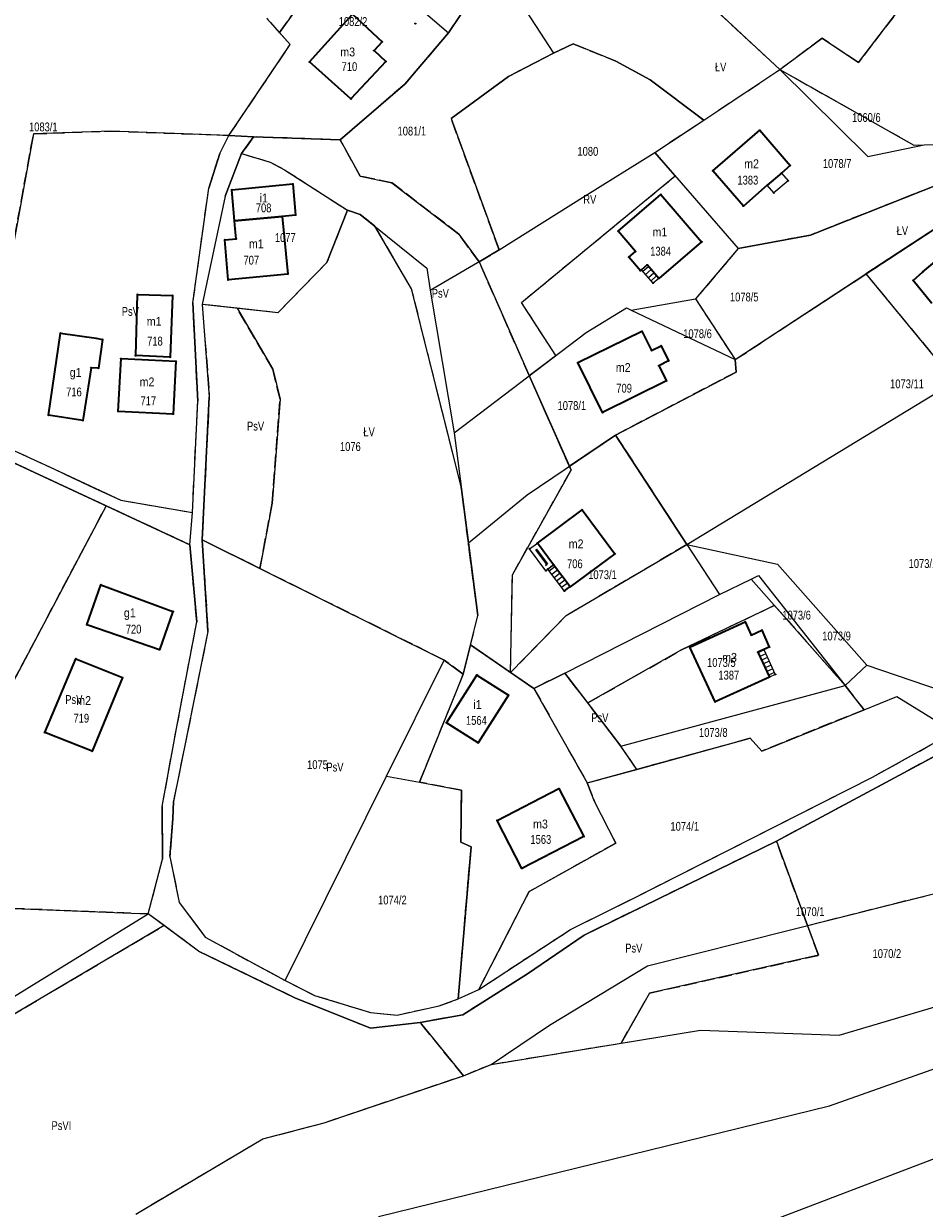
# Model space of a CAD drawing. Header units: metres. Extents: x 7496145 to 7500200, y 5498500 to 5502080.
# Tile 42 of 202: x 7497176 to 7497328, y 5499689 to 5499890. Entities that reach past the tile are written whole.
import ezdxf
from ezdxf.enums import TextEntityAlignment as Align

# ---------------------------------------------------------------- set-up
doc = ezdxf.new("R2010")
doc.units = ezdxf.units.M
doc.header["$MEASUREMENT"] = 0
for name, pattern in [('2.25_0.75', [3, 2.25, -0.75]), ('219-1000', [0]), ('egug-1000', [0])]:
    doc.linetypes.add(name, pattern=pattern)
doc.layers.get('0').update_dxf_attribs({"color": 2, "linetype": 'CONTINUOUS', "lineweight": 5})
for name, color, linetype in [('209-oznaczenie konturu klasyfikacyjnego', 7, 'CONTINUOUS'), ('211-numer działki ewidencyjnej', 7, 'CONTINUOUS'), ('217-kontur klasyfikacyjny', 7, 'CONTINUOUS'), ('218-kontur użytku gruntowego', 7, 'CONTINUOUS'), ('219-działka ewidencyjna', 7, 'CONTINUOUS'), ('312-budynek ewidencyjny', 7, 'CONTINUOUS'), ('312-oznaczenie budynku ewidencyjnego', 7, 'CONTINUOUS'), ('312-oznaczenie budynku ewidencyjnego-Atr117', 7, 'CONTINUOUS'), ('352-schody', 7, 'CONTINUOUS'), ('Punkt budynku', 7, 'CONTINUOUS'), ('wiatrołap', 7, 'CONTINUOUS')]:
    doc.layers.add(name, color=color, linetype=linetype)
doc.styles.get("Standard").update_dxf_attribs({"font": 'Working1250', "width": 0.75})

# ---------------------------------------------------------------- blocks, each defined once
blk = doc.blocks.new('PUNKTBUD')
at = {"color": 0}
blk.add_circle((0, 0), 0.09, dxfattribs=at)

msp = doc.modelspace()

# ---------------------------------------------------------------- linework, layer by layer
at = {"layer": '217-kontur klasyfikacyjny', "color": 3, "linetype": '2.25_0.75', "lineweight": 18, "flags": 128}
for points in [[(7497219.11, 5499888.09), (7497228.2, 5499900.78)], [(7497255.66, 5499899.86), (7497247.76, 5499888.04)], [(7497326.85, 5499895.58), (7497317.24, 5499883)], [(7497219.11, 5499888.09), (7497216.98, 5499890.49)], [(7497303.93, 5499881.82), (7497293.46, 5499891.53)], [(7497220.92, 5499886.06), (7497219.11, 5499888.09)], [(7497247.76, 5499888.04), (7497240.33, 5499879.32)], [(7497210.54, 5499870.65), (7497220.92, 5499886.06)], [(7497265.56, 5499884.6), (7497268.89, 5499886.16)], [(7497268.89, 5499886.16), (7497276.14, 5499883.23)], [(7497311.09, 5499887.11), (7497303.93, 5499881.82)], [(7497317.24, 5499883), (7497311.09, 5499887.11)], [(7497257.9, 5499880.66), (7497265.56, 5499884.6)], [(7497276.14, 5499883.23), (7497281.95, 5499880.07)], [(7497291.02, 5499873.26), (7497303.93, 5499881.82)], [(7497303.93, 5499881.82), (7497326.63, 5499869.01)], [(7497248.2, 5499873.53), (7497257.9, 5499880.66)], [(7497281.95, 5499880.07), (7497291.02, 5499873.26)], [(7497240.33, 5499879.32), (7497229.41, 5499869.91)], [(7497256.34, 5499851.24), (7497248.2, 5499873.53)], [(7497282.73, 5499867.77), (7497291.02, 5499873.26)], [(7497173.18, 5499847.61), (7497177.41, 5499870.9)], [(7497177.41, 5499870.9), (7497190.51, 5499871.39)], [(7497190.51, 5499871.39), (7497210.54, 5499870.65)], [(7497209.01, 5499867.61), (7497210.54, 5499870.65)], [(7497214.68, 5499870.41), (7497212.67, 5499867.57)], [(7497229.41, 5499869.91), (7497214.68, 5499870.41)], [(7497232.78, 5499863.77), (7497229.41, 5499869.91)], [(7497207.12, 5499861.73), (7497209.01, 5499867.61)], [(7497212.67, 5499867.57), (7497217.51, 5499866.13)], [(7497286.17, 5499863.8), (7497282.73, 5499867.77)], [(7497326.63, 5499869.01), (7497328.36, 5499869.07)], [(7497328.36, 5499869.07), (7497339.66, 5499869.32)], [(7497217.51, 5499866.13), (7497219.98, 5499864.84)], [(7497219.98, 5499864.84), (7497230.63, 5499857.96)], [(7497238.18, 5499862.63), (7497232.78, 5499863.77)], [(7497260.12, 5499842.36), (7497286.17, 5499863.8)], [(7497337.74, 5499865.11), (7497309.11, 5499853.77)], [(7497318.51, 5499847.17), (7497346.26, 5499865.35)], [(7497204.43, 5499842.27), (7497207.12, 5499861.73)], [(7497249.49, 5499853.94), (7497238.18, 5499862.63)], [(7497230.63, 5499857.96), (7497227.14, 5499849.09)], [(7497232.81, 5499857.27), (7497230.63, 5499857.96)], [(7497235.28, 5499855.27), (7497232.81, 5499857.27)], [(7497241.5, 5499844.64), (7497235.28, 5499855.27)], [(7497252.93, 5499849.25), (7497249.49, 5499853.94)], [(7497309.11, 5499853.77), (7497296.85, 5499851.46)], [(7497296.85, 5499851.46), (7497289.64, 5499842.94)], [(7497252.93, 5499849.25), (7497256.34, 5499851.24)], [(7497227.14, 5499849.09), (7497218.83, 5499840.61)], [(7497261.45, 5499829.95), (7497252.93, 5499849.25)], [(7497296.36, 5499832.65), (7497318.51, 5499847.17)], [(7497318.51, 5499847.17), (7497331.78, 5499831.12)], [(7497249.88, 5499811.18), (7497241.5, 5499844.64)], [(7497205.26, 5499825.64), (7497204.43, 5499842.27)], [(7497211.94, 5499841.36), (7497206.03, 5499842.01)], [(7497206.03, 5499842.01), (7497207.22, 5499826.36)], [(7497217.96, 5499831.04), (7497211.94, 5499841.36)], [(7497218.83, 5499840.61), (7497211.94, 5499841.36)], [(7497265.95, 5499833.37), (7497260.12, 5499842.36)], [(7497289.64, 5499842.94), (7497296.36, 5499832.65)], [(7497261.45, 5499829.95), (7497265.95, 5499833.37)], [(7497296.36, 5499832.65), (7497296.49, 5499830.54)], [(7497219.2, 5499825.94), (7497217.96, 5499831.04)], [(7497268.52, 5499813.94), (7497261.45, 5499829.95)], [(7497296.49, 5499830.54), (7497276.06, 5499819.88)], [(7497204.36, 5499806.75), (7497205.26, 5499825.64)], [(7497207.22, 5499826.36), (7497206, 5499802.12)], [(7497217.89, 5499808.35), (7497219.2, 5499825.94)], [(7497276.06, 5499819.88), (7497288.15, 5499801.32)], [(7497189.75, 5499807.87), (7497172.61, 5499815.85)], [(7497174.22, 5499817.22), (7497180.11, 5499814.47)], [(7497180.11, 5499814.47), (7497187.78, 5499810.89)], [(7497258.59, 5499796.21), (7497268.52, 5499813.94)], [(7497187.78, 5499810.89), (7497192.21, 5499808.83)], [(7497251.12, 5499801.61), (7497249.88, 5499811.18)], [(7497158.5, 5499748.84), (7497189.75, 5499807.87)], [(7497203.91, 5499801.28), (7497189.75, 5499807.87)], [(7497192.21, 5499808.83), (7497204.36, 5499806.75)], [(7497215.79, 5499797.26), (7497217.89, 5499808.35)], [(7497205.1, 5499788.2), (7497203.91, 5499801.28)], [(7497215.79, 5499797.26), (7497206, 5499802.12)], [(7497206, 5499802.12), (7497206.99, 5499786.57)], [(7497252.72, 5499789.3), (7497251.12, 5499801.61)], [(7497288.15, 5499801.32), (7497267.72, 5499789.27)], [(7497247.02, 5499781.74), (7497215.79, 5499797.26)], [(7497258.28, 5499779.65), (7497258.59, 5499796.21)], [(7497251.48, 5499784.31), (7497252.72, 5499789.3)], [(7497267.72, 5499789.27), (7497258.28, 5499779.65)], [(7497287.23, 5499783.46), (7497302.99, 5499791.01)], [(7497302.99, 5499791.01), (7497314.97, 5499777.45)], [(7497201.66, 5499770.15), (7497205.1, 5499788.2)], [(7497206.99, 5499786.57), (7497201.14, 5499757.79)], [(7497250.26, 5499779.38), (7497251.48, 5499784.31)], [(7497251.48, 5499784.31), (7497258.28, 5499779.65)], [(7497271.36, 5499774.47), (7497287.23, 5499783.46)], [(7497250.26, 5499779.38), (7497247.02, 5499781.74)], [(7497242.86, 5499761.05), (7497250.26, 5499779.38)], [(7497258.28, 5499779.65), (7497262.22, 5499776.95)], [(7497267.48, 5499779.52), (7497262.22, 5499776.95)], [(7497271.36, 5499774.47), (7497267.48, 5499779.52)], [(7497314.97, 5499777.45), (7497318.19, 5499773.33)], [(7497262.22, 5499776.95), (7497271.27, 5499760.91)], [(7497276.98, 5499767.17), (7497271.36, 5499774.47)], [(7497318.19, 5499773.33), (7497300.85, 5499766.33)], [(7497199.22, 5499756.93), (7497201.66, 5499770.15)], [(7497319.63, 5499761.92), (7497333.48, 5499769.58)], [(7497279.68, 5499763.22), (7497276.98, 5499767.17)], [(7497298.87, 5499768.48), (7497279.68, 5499763.22)], [(7497300.85, 5499766.33), (7497298.87, 5499768.48)], [(7497335.65, 5499768.39), (7497303.33, 5499751.04)], [(7497271.27, 5499760.91), (7497279.68, 5499763.22)], [(7497279.14, 5499741.39), (7497319.63, 5499761.92)], [(7497249.96, 5499759.67), (7497242.86, 5499761.05)], [(7497249.84, 5499750.91), (7497249.96, 5499759.67)], [(7497271.27, 5499760.91), (7497272.51, 5499757.75)], [(7497201.14, 5499757.79), (7497201.02, 5499754.87)], [(7497272.51, 5499757.75), (7497276.1, 5499750.72)], [(7497199.29, 5499748.02), (7497199.22, 5499756.93)], [(7497201.02, 5499754.87), (7497200.55, 5499748.48)], [(7497303.33, 5499751.04), (7497270.77, 5499735.15)], [(7497308.61, 5499736.77), (7497303.33, 5499751.04)], [(7497249.41, 5499724.32), (7497251.57, 5499750.11)], [(7497251.57, 5499750.11), (7497249.84, 5499750.91)], [(7497276.1, 5499750.72), (7497261.41, 5499742.5)], [(7497196.86, 5499738.73), (7497199.29, 5499748.02)], [(7497200.55, 5499748.48), (7497202.11, 5499740.67)], [(7497261.41, 5499742.5), (7497252.9, 5499725.94)], [(7497268.44, 5499736.09), (7497279.14, 5499741.39)], [(7497308.61, 5499736.77), (7497328.44, 5499741.75)], [(7497196.86, 5499738.73), (7497165.47, 5499739.98)], [(7497202.11, 5499740.67), (7497205.61, 5499736)], [(7497199.54, 5499736.75), (7497196.86, 5499738.73)], [(7497155.32, 5499710.65), (7497199.54, 5499736.75)], [(7497205.41, 5499732.41), (7497199.54, 5499736.75)], [(7497205.61, 5499736), (7497206.52, 5499734.79)], [(7497252.9, 5499725.94), (7497268.44, 5499736.09)], [(7497270.77, 5499735.15), (7497261.17, 5499728.57)], [(7497310.48, 5499731.71), (7497308.61, 5499736.77)], [(7497206.52, 5499734.79), (7497220.07, 5499727.42)], [(7497221.7, 5499724.52), (7497205.41, 5499732.41)], [(7497281.85, 5499725.29), (7497310.48, 5499731.71)], [(7497220.07, 5499727.42), (7497225.03, 5499724.92)], [(7497261.17, 5499728.57), (7497250.19, 5499721.63)], [(7497225.03, 5499724.92), (7497234.51, 5499722.02)], [(7497277, 5499716.82), (7497281.85, 5499725.29)], [(7497234.55, 5499719.34), (7497221.7, 5499724.52)], [(7497239.03, 5499721.59), (7497246.16, 5499723.12)], [(7497246.16, 5499723.12), (7497249.41, 5499724.32)], [(7497234.51, 5499722.02), (7497239.03, 5499721.59)], [(7497250.19, 5499721.63), (7497242.94, 5499720.32)], [(7497242.94, 5499720.32), (7497234.55, 5499719.34)], [(7497250.3, 5499711.31), (7497242.94, 5499720.32)], [(7497254.99, 5499713.23), (7497277, 5499716.82)], [(7497250.3, 5499711.31), (7497254.99, 5499713.23)], [(7497226.66, 5499703.31), (7497250.3, 5499711.31)], [(7497216.28, 5499700.6), (7497226.66, 5499703.31)], [(7497194.78, 5499687.87), (7497216.28, 5499700.6)]]:
    msp.add_lwpolyline(points, dxfattribs=at)
at = {"layer": '218-kontur użytku gruntowego', "color": 3, "linetype": 'egug-1000', "lineweight": 18, "flags": 128}
for points in [[(7497228.2, 5499900.78), (7497219.11, 5499888.09)], [(7497255.66, 5499899.86), (7497247.76, 5499888.04)], [(7497317.24, 5499883), (7497326.85, 5499895.58)], [(7497219.11, 5499888.09), (7497216.98, 5499890.49)], [(7497293.46, 5499891.53), (7497303.93, 5499881.82)], [(7497220.92, 5499886.06), (7497219.11, 5499888.09)], [(7497247.76, 5499888.04), (7497240.33, 5499879.32)], [(7497210.54, 5499870.65), (7497220.92, 5499886.06)], [(7497268.89, 5499886.16), (7497265.56, 5499884.6)], [(7497276.14, 5499883.23), (7497268.89, 5499886.16)], [(7497303.93, 5499881.82), (7497311.09, 5499887.11)], [(7497311.09, 5499887.11), (7497317.24, 5499883)], [(7497265.56, 5499884.6), (7497257.9, 5499880.66)], [(7497281.95, 5499880.07), (7497276.14, 5499883.23)], [(7497291.02, 5499873.26), (7497303.93, 5499881.82)], [(7497303.93, 5499881.82), (7497326.63, 5499869.01)], [(7497257.9, 5499880.66), (7497248.2, 5499873.53)], [(7497291.02, 5499873.26), (7497281.95, 5499880.07)], [(7497240.33, 5499879.32), (7497229.41, 5499869.91)], [(7497248.2, 5499873.53), (7497256.34, 5499851.24)], [(7497282.73, 5499867.77), (7497291.02, 5499873.26)], [(7497177.41, 5499870.9), (7497173.18, 5499847.61)], [(7497190.51, 5499871.39), (7497177.41, 5499870.9)], [(7497210.54, 5499870.65), (7497190.51, 5499871.39)], [(7497209.01, 5499867.61), (7497210.54, 5499870.65)], [(7497214.68, 5499870.41), (7497210.54, 5499870.65)], [(7497214.68, 5499870.41), (7497212.67, 5499867.57)], [(7497229.41, 5499869.91), (7497214.68, 5499870.41)], [(7497229.41, 5499869.91), (7497232.78, 5499863.77)], [(7497207.12, 5499861.73), (7497209.01, 5499867.61)], [(7497212.67, 5499867.57), (7497209.91, 5499860.35)], [(7497212.67, 5499867.57), (7497217.51, 5499866.13)], [(7497286.17, 5499863.8), (7497282.73, 5499867.77)], [(7497326.63, 5499869.01), (7497328.36, 5499869.07)], [(7497328.36, 5499869.07), (7497339.66, 5499869.32)], [(7497217.51, 5499866.13), (7497219.98, 5499864.84)], [(7497219.98, 5499864.84), (7497230.63, 5499857.96)], [(7497232.78, 5499863.77), (7497238.18, 5499862.63)], [(7497260.12, 5499842.36), (7497286.17, 5499863.8)], [(7497337.74, 5499865.11), (7497309.11, 5499853.77)], [(7497346.26, 5499865.35), (7497318.51, 5499847.17)], [(7497204.43, 5499842.27), (7497207.12, 5499861.73)], [(7497238.18, 5499862.63), (7497249.49, 5499853.94)], [(7497209.91, 5499860.35), (7497206.03, 5499842.01)], [(7497230.63, 5499857.96), (7497227.14, 5499849.09)], [(7497232.81, 5499857.27), (7497230.63, 5499857.96)], [(7497235.28, 5499855.27), (7497232.81, 5499857.27)], [(7497241.5, 5499844.64), (7497235.28, 5499855.27)], [(7497249.49, 5499853.94), (7497252.93, 5499849.25)], [(7497309.11, 5499853.77), (7497296.85, 5499851.46)], [(7497296.85, 5499851.46), (7497289.64, 5499842.94)], [(7497256.34, 5499851.24), (7497252.93, 5499849.25)], [(7497227.14, 5499849.09), (7497218.83, 5499840.61)], [(7497252.93, 5499849.25), (7497261.45, 5499829.95)], [(7497296.36, 5499832.65), (7497318.51, 5499847.17)], [(7497318.51, 5499847.17), (7497331.78, 5499831.12)], [(7497249.88, 5499811.18), (7497241.5, 5499844.64)], [(7497205.26, 5499825.64), (7497204.43, 5499842.27)], [(7497211.94, 5499841.36), (7497206.03, 5499842.01)], [(7497206.03, 5499842.01), (7497207.22, 5499826.36)], [(7497211.94, 5499841.36), (7497217.96, 5499831.04)], [(7497218.83, 5499840.61), (7497211.94, 5499841.36)], [(7497265.95, 5499833.37), (7497260.12, 5499842.36)], [(7497289.64, 5499842.94), (7497296.36, 5499832.65)], [(7497261.45, 5499829.95), (7497265.95, 5499833.37)], [(7497296.49, 5499830.54), (7497296.36, 5499832.65)], [(7497217.96, 5499831.04), (7497219.2, 5499825.94)], [(7497268.52, 5499813.94), (7497261.45, 5499829.95)], [(7497261.45, 5499829.95), (7497268.24, 5499814.58)], [(7497276.06, 5499819.88), (7497296.49, 5499830.54)], [(7497204.36, 5499806.75), (7497205.26, 5499825.64)], [(7497207.22, 5499826.36), (7497206, 5499802.12)], [(7497219.2, 5499825.94), (7497217.89, 5499808.35)], [(7497276.06, 5499819.88), (7497268.24, 5499814.58)], [(7497288.15, 5499801.32), (7497276.06, 5499819.88)], [(7497189.75, 5499807.87), (7497172.61, 5499815.85)], [(7497174.22, 5499817.22), (7497180.11, 5499814.47)], [(7497180.11, 5499814.47), (7497187.78, 5499810.89)], [(7497258.59, 5499796.21), (7497268.52, 5499813.94)], [(7497268.24, 5499814.58), (7497268.52, 5499813.94)], [(7497187.78, 5499810.89), (7497192.21, 5499808.83)], [(7497251.12, 5499801.61), (7497249.88, 5499811.18)], [(7497189.75, 5499807.87), (7497158.5, 5499748.84)], [(7497203.91, 5499801.28), (7497189.75, 5499807.87)], [(7497192.21, 5499808.83), (7497204.36, 5499806.75)], [(7497217.89, 5499808.35), (7497215.79, 5499797.26)], [(7497205.1, 5499788.2), (7497203.91, 5499801.28)], [(7497215.79, 5499797.26), (7497206, 5499802.12)], [(7497206, 5499802.12), (7497206.99, 5499786.57)], [(7497252.72, 5499789.3), (7497251.12, 5499801.61)], [(7497267.72, 5499789.27), (7497288.15, 5499801.32)], [(7497215.79, 5499797.26), (7497247.02, 5499781.74)], [(7497258.28, 5499779.65), (7497258.59, 5499796.21)], [(7497251.48, 5499784.31), (7497252.72, 5499789.3)], [(7497258.28, 5499779.65), (7497267.72, 5499789.27)], [(7497302.99, 5499791.01), (7497287.23, 5499783.46)], [(7497314.97, 5499777.45), (7497302.99, 5499791.01)], [(7497201.66, 5499770.15), (7497205.1, 5499788.2)], [(7497206.99, 5499786.57), (7497201.14, 5499757.79)], [(7497251.48, 5499784.31), (7497250.26, 5499779.38)], [(7497258.28, 5499779.65), (7497251.48, 5499784.31)], [(7497287.23, 5499783.46), (7497271.36, 5499774.47)], [(7497247.02, 5499781.74), (7497250.26, 5499779.38)], [(7497250.26, 5499779.38), (7497242.86, 5499761.05)], [(7497262.22, 5499776.95), (7497258.28, 5499779.65)], [(7497267.48, 5499779.52), (7497262.22, 5499776.95)], [(7497271.36, 5499774.47), (7497267.48, 5499779.52)], [(7497318.19, 5499773.33), (7497314.97, 5499777.45)], [(7497262.22, 5499776.95), (7497271.27, 5499760.91)], [(7497276.98, 5499767.17), (7497271.36, 5499774.47)], [(7497300.85, 5499766.33), (7497318.19, 5499773.33)], [(7497199.22, 5499756.93), (7497201.66, 5499770.15)], [(7497319.63, 5499761.92), (7497333.48, 5499769.58)], [(7497279.68, 5499763.22), (7497276.98, 5499767.17)], [(7497279.68, 5499763.22), (7497298.87, 5499768.48)], [(7497298.87, 5499768.48), (7497300.85, 5499766.33)], [(7497335.65, 5499768.39), (7497303.33, 5499751.04)], [(7497271.27, 5499760.91), (7497279.68, 5499763.22)], [(7497279.14, 5499741.39), (7497319.63, 5499761.92)], [(7497242.86, 5499761.05), (7497249.96, 5499759.67)], [(7497249.96, 5499759.67), (7497249.84, 5499750.91)], [(7497272.51, 5499757.75), (7497271.27, 5499760.91)], [(7497201.14, 5499757.79), (7497201.02, 5499754.87)], [(7497276.1, 5499750.72), (7497272.51, 5499757.75)], [(7497199.29, 5499748.02), (7497199.22, 5499756.93)], [(7497201.02, 5499754.87), (7497200.55, 5499748.48)], [(7497303.33, 5499751.04), (7497270.77, 5499735.15)], [(7497303.33, 5499751.04), (7497308.61, 5499736.77)], [(7497251.57, 5499750.11), (7497249.41, 5499724.32)], [(7497249.84, 5499750.91), (7497251.57, 5499750.11)], [(7497261.41, 5499742.5), (7497276.1, 5499750.72)], [(7497196.86, 5499738.73), (7497199.29, 5499748.02)], [(7497200.55, 5499748.48), (7497202.11, 5499740.67)], [(7497252.9, 5499725.94), (7497261.41, 5499742.5)], [(7497268.44, 5499736.09), (7497279.14, 5499741.39)], [(7497308.61, 5499736.77), (7497328.44, 5499741.75)], [(7497165.47, 5499739.98), (7497196.86, 5499738.73)], [(7497202.11, 5499740.67), (7497205.61, 5499736)], [(7497199.54, 5499736.75), (7497196.86, 5499738.73)], [(7497199.54, 5499736.75), (7497155.32, 5499710.65)], [(7497205.41, 5499732.41), (7497199.54, 5499736.75)], [(7497205.61, 5499736), (7497206.52, 5499734.79)], [(7497252.9, 5499725.94), (7497268.44, 5499736.09)], [(7497270.77, 5499735.15), (7497261.17, 5499728.57)], [(7497308.61, 5499736.77), (7497310.48, 5499731.71)], [(7497206.52, 5499734.79), (7497220.07, 5499727.42)], [(7497221.7, 5499724.52), (7497205.41, 5499732.41)], [(7497310.48, 5499731.71), (7497281.85, 5499725.29)], [(7497220.07, 5499727.42), (7497225.03, 5499724.92)], [(7497261.17, 5499728.57), (7497250.19, 5499721.63)], [(7497225.03, 5499724.92), (7497234.51, 5499722.02)], [(7497249.41, 5499724.32), (7497252.9, 5499725.94)], [(7497281.85, 5499725.29), (7497277, 5499716.82)], [(7497234.55, 5499719.34), (7497221.7, 5499724.52)], [(7497239.03, 5499721.59), (7497246.16, 5499723.12)], [(7497246.16, 5499723.12), (7497249.41, 5499724.32)], [(7497313.95, 5499718.15), (7497330.6, 5499723.08)], [(7497234.51, 5499722.02), (7497239.03, 5499721.59)], [(7497250.19, 5499721.63), (7497242.94, 5499720.32)], [(7497242.94, 5499720.32), (7497234.55, 5499719.34)], [(7497242.94, 5499720.32), (7497250.3, 5499711.31)], [(7497277, 5499716.82), (7497290.47, 5499719.02)], [(7497290.47, 5499719.02), (7497313.95, 5499718.15)], [(7497312.34, 5499706.22), (7497344.1, 5499717.43)], [(7497254.99, 5499713.23), (7497277, 5499716.82)], [(7497250.3, 5499711.31), (7497254.99, 5499713.23)], [(7497226.66, 5499703.31), (7497250.3, 5499711.31)], [(7497235.88, 5499687.42), (7497312.34, 5499706.22)], [(7497216.28, 5499700.6), (7497226.66, 5499703.31)], [(7497194.78, 5499687.87), (7497216.28, 5499700.6)], [(7497335.12, 5499699.15), (7497296.63, 5499684.47)]]:
    msp.add_lwpolyline(points, dxfattribs=at)
at = {"layer": '219-działka ewidencyjna', "color": 3, "linetype": '219-1000', "lineweight": 18, "flags": 128}
for points in [[(7497247.76, 5499888.04), (7497255.66, 5499899.86)], [(7497255.66, 5499899.86), (7497265.56, 5499884.6)], [(7497236.75, 5499897.53), (7497247.76, 5499888.04)], [(7497216.98, 5499890.49), (7497220.92, 5499886.06)], [(7497293.46, 5499891.53), (7497303.93, 5499881.82)], [(7497240.33, 5499879.32), (7497247.76, 5499888.04)], [(7497210.54, 5499870.65), (7497220.92, 5499886.06)], [(7497265.56, 5499884.6), (7497268.89, 5499886.16)], [(7497276.14, 5499883.23), (7497268.89, 5499886.16)], [(7497257.9, 5499880.66), (7497265.56, 5499884.6)], [(7497276.14, 5499883.23), (7497281.95, 5499880.07)], [(7497291.02, 5499873.26), (7497303.93, 5499881.82)], [(7497303.93, 5499881.82), (7497318.84, 5499867.06)], [(7497303.93, 5499881.82), (7497326.63, 5499869.01)], [(7497248.2, 5499873.53), (7497257.9, 5499880.66)], [(7497281.95, 5499880.07), (7497291.02, 5499873.26)], [(7497229.41, 5499869.91), (7497240.33, 5499879.32)], [(7497248.2, 5499873.53), (7497256.34, 5499851.24)], [(7497282.73, 5499867.77), (7497291.02, 5499873.26)], [(7497209.01, 5499867.61), (7497210.54, 5499870.65)], [(7497209.01, 5499867.61), (7497210.54, 5499870.65)], [(7497210.54, 5499870.65), (7497214.68, 5499870.41)], [(7497210.54, 5499870.65), (7497214.68, 5499870.41)], [(7497212.67, 5499867.57), (7497214.68, 5499870.41)], [(7497212.67, 5499867.57), (7497214.68, 5499870.41)], [(7497214.68, 5499870.41), (7497229.41, 5499869.91)], [(7497209.01, 5499867.61), (7497207.12, 5499861.73)], [(7497209.01, 5499867.61), (7497207.12, 5499861.73)], [(7497209.91, 5499860.35), (7497212.67, 5499867.57)], [(7497209.91, 5499860.35), (7497212.67, 5499867.57)], [(7497212.67, 5499867.57), (7497217.51, 5499866.13)], [(7497270.92, 5499860.39), (7497282.73, 5499867.77)], [(7497282.73, 5499867.77), (7497296.85, 5499851.46)], [(7497318.84, 5499867.06), (7497328.36, 5499869.07)], [(7497326.63, 5499869.01), (7497328.36, 5499869.07)], [(7497328.36, 5499869.07), (7497339.66, 5499869.32)], [(7497217.51, 5499866.13), (7497219.98, 5499864.84)], [(7497219.98, 5499864.84), (7497230.63, 5499857.96)], [(7497296.36, 5499832.65), (7497346.26, 5499865.35)], [(7497309.11, 5499853.77), (7497337.74, 5499865.11)], [(7497204.43, 5499842.27), (7497207.12, 5499861.73)], [(7497204.43, 5499842.27), (7497207.12, 5499861.73)], [(7497209.91, 5499860.35), (7497206.03, 5499842.01)], [(7497209.91, 5499860.35), (7497206.03, 5499842.01)], [(7497256.34, 5499851.24), (7497270.92, 5499860.39)], [(7497227.14, 5499849.09), (7497230.63, 5499857.96)], [(7497230.63, 5499857.96), (7497232.81, 5499857.27)], [(7497232.81, 5499857.27), (7497244.07, 5499848.14)], [(7497296.85, 5499851.46), (7497309.11, 5499853.77)], [(7497244.66, 5499844.41), (7497256.34, 5499851.24)], [(7497218.83, 5499840.61), (7497227.14, 5499849.09)], [(7497244.07, 5499848.14), (7497244.66, 5499844.41)], [(7497244.66, 5499844.41), (7497248.71, 5499820.26)], [(7497204.43, 5499842.27), (7497205.26, 5499825.64)], [(7497204.43, 5499842.27), (7497205.26, 5499825.64)], [(7497206.03, 5499842.01), (7497207.22, 5499826.36)], [(7497218.83, 5499840.61), (7497206.03, 5499842.01)], [(7497206.03, 5499842.01), (7497207.22, 5499826.36)], [(7497271.1, 5499837.28), (7497277.95, 5499841.43)], [(7497277.95, 5499841.43), (7497278.72, 5499841.06)], [(7497278.72, 5499841.06), (7497289.64, 5499842.94)], [(7497289.64, 5499842.94), (7497296.36, 5499832.65)], [(7497278.72, 5499841.06), (7497296.36, 5499832.65)], [(7497248.71, 5499820.26), (7497271.1, 5499837.28)], [(7497296.36, 5499832.65), (7497296.49, 5499830.54)], [(7497276.06, 5499819.88), (7497296.49, 5499830.54)], [(7497288.15, 5499801.32), (7497331.38, 5499827.61)], [(7497204.36, 5499806.75), (7497205.26, 5499825.64)], [(7497204.36, 5499806.75), (7497205.26, 5499825.64)], [(7497206, 5499802.12), (7497207.22, 5499826.36)], [(7497206, 5499802.12), (7497207.22, 5499826.36)], [(7497248.71, 5499820.26), (7497251.12, 5499801.61)], [(7497261.11, 5499809.75), (7497276.06, 5499819.88)], [(7497276.06, 5499819.88), (7497288.15, 5499801.32)], [(7497172.61, 5499815.85), (7497203.91, 5499801.28)], [(7497174.22, 5499817.22), (7497180.11, 5499814.47)], [(7497180.11, 5499814.47), (7497192.21, 5499808.83)], [(7497251.12, 5499801.61), (7497261.11, 5499809.75)], [(7497192.21, 5499808.83), (7497204.36, 5499806.75)], [(7497203.91, 5499801.28), (7497204.36, 5499806.75)], [(7497203.91, 5499801.28), (7497204.36, 5499806.75)], [(7497203.91, 5499801.28), (7497205.1, 5499788.2)], [(7497203.91, 5499801.28), (7497205.1, 5499788.2)], [(7497206.99, 5499786.57), (7497206, 5499802.12)], [(7497206, 5499802.12), (7497247.02, 5499781.74)], [(7497206.99, 5499786.57), (7497206, 5499802.12)], [(7497251.12, 5499801.61), (7497252.72, 5499789.3)], [(7497288.15, 5499801.32), (7497293.68, 5499792.84)], [(7497288.15, 5499801.32), (7497303.5, 5499797.97)], [(7497303.5, 5499797.97), (7497318.68, 5499780.85)], [(7497293.68, 5499792.84), (7497299.04, 5499795.48)], [(7497299.04, 5499795.48), (7497300.3, 5499796.1)], [(7497299.04, 5499795.48), (7497314.97, 5499777.45)], [(7497300.3, 5499796.1), (7497314.97, 5499777.45)], [(7497267.48, 5499779.52), (7497293.68, 5499792.84)], [(7497251.48, 5499784.31), (7497252.72, 5499789.3)], [(7497201.66, 5499770.15), (7497205.1, 5499788.2)], [(7497201.66, 5499770.15), (7497205.1, 5499788.2)], [(7497206.99, 5499786.57), (7497201.14, 5499757.79)], [(7497206.99, 5499786.57), (7497201.14, 5499757.79)], [(7497250.26, 5499779.38), (7497251.48, 5499784.31)], [(7497251.48, 5499784.31), (7497262.22, 5499776.95)], [(7497237.26, 5499762.07), (7497247.02, 5499781.74)], [(7497247.02, 5499781.74), (7497250.26, 5499779.38)], [(7497262.22, 5499776.95), (7497267.48, 5499779.52)], [(7497267.48, 5499779.52), (7497276.98, 5499767.17)], [(7497314.97, 5499777.45), (7497318.68, 5499780.85)], [(7497318.68, 5499780.85), (7497338.9, 5499773.96)], [(7497276.98, 5499767.17), (7497314.97, 5499777.45)], [(7497318.19, 5499773.33), (7497314.97, 5499777.45)], [(7497262.22, 5499776.95), (7497271.27, 5499760.91)], [(7497318.19, 5499773.33), (7497323.75, 5499775.57)], [(7497323.75, 5499775.57), (7497333.48, 5499769.58)], [(7497300.85, 5499766.33), (7497318.19, 5499773.33)], [(7497199.22, 5499756.93), (7497201.66, 5499770.15)], [(7497199.22, 5499756.93), (7497201.66, 5499770.15)], [(7497319.63, 5499761.92), (7497333.48, 5499769.58)], [(7497319.63, 5499761.92), (7497333.48, 5499769.58)], [(7497271.27, 5499760.91), (7497298.87, 5499768.48)], [(7497298.87, 5499768.48), (7497300.85, 5499766.33)], [(7497303.33, 5499751.04), (7497335.65, 5499768.39)], [(7497303.33, 5499751.04), (7497335.65, 5499768.39)], [(7497220.07, 5499727.42), (7497237.26, 5499762.07)], [(7497237.26, 5499762.07), (7497242.86, 5499761.05)], [(7497279.14, 5499741.39), (7497319.63, 5499761.92)], [(7497279.14, 5499741.39), (7497319.63, 5499761.92)], [(7497242.86, 5499761.05), (7497249.96, 5499759.67)], [(7497249.84, 5499750.91), (7497249.96, 5499759.67)], [(7497201.02, 5499754.87), (7497201.14, 5499757.79)], [(7497201.02, 5499754.87), (7497201.14, 5499757.79)], [(7497199.22, 5499756.93), (7497199.29, 5499748.02)], [(7497199.22, 5499756.93), (7497199.29, 5499748.02)], [(7497200.55, 5499748.48), (7497201.02, 5499754.87)], [(7497200.55, 5499748.48), (7497201.02, 5499754.87)], [(7497270.77, 5499735.15), (7497303.33, 5499751.04)], [(7497270.77, 5499735.15), (7497303.33, 5499751.04)], [(7497281.48, 5499729.95), (7497370.33, 5499752.27)], [(7497249.41, 5499724.32), (7497251.57, 5499750.11)], [(7497249.84, 5499750.91), (7497251.57, 5499750.11)], [(7497196.86, 5499738.73), (7497199.29, 5499748.02)], [(7497196.86, 5499738.73), (7497199.29, 5499748.02)], [(7497200.55, 5499748.48), (7497202.11, 5499740.67)], [(7497200.55, 5499748.48), (7497202.11, 5499740.67)], [(7497268.44, 5499736.09), (7497279.14, 5499741.39)], [(7497268.44, 5499736.09), (7497279.14, 5499741.39)], [(7497202.11, 5499740.67), (7497206.52, 5499734.79)], [(7497202.11, 5499740.67), (7497206.52, 5499734.79)], [(7497155.74, 5499713.44), (7497196.86, 5499738.73)], [(7497205.41, 5499732.41), (7497196.86, 5499738.73)], [(7497205.41, 5499732.41), (7497196.86, 5499738.73)], [(7497252.9, 5499725.94), (7497268.44, 5499736.09)], [(7497252.9, 5499725.94), (7497268.44, 5499736.09)], [(7497261.17, 5499728.57), (7497270.77, 5499735.15)], [(7497261.17, 5499728.57), (7497270.77, 5499735.15)], [(7497206.52, 5499734.79), (7497220.07, 5499727.42)], [(7497206.52, 5499734.79), (7497220.07, 5499727.42)], [(7497205.41, 5499732.41), (7497221.7, 5499724.52)], [(7497205.41, 5499732.41), (7497221.7, 5499724.52)], [(7497264.85, 5499719.88), (7497281.48, 5499729.95)], [(7497220.07, 5499727.42), (7497225.03, 5499724.92)], [(7497220.07, 5499727.42), (7497225.03, 5499724.92)], [(7497250.19, 5499721.63), (7497261.17, 5499728.57)], [(7497250.19, 5499721.63), (7497261.17, 5499728.57)], [(7497225.03, 5499724.92), (7497234.51, 5499722.02)], [(7497225.03, 5499724.92), (7497234.51, 5499722.02)], [(7497249.41, 5499724.32), (7497252.9, 5499725.94)], [(7497249.41, 5499724.32), (7497252.9, 5499725.94)], [(7497221.7, 5499724.52), (7497234.55, 5499719.34)], [(7497221.7, 5499724.52), (7497234.55, 5499719.34)], [(7497239.03, 5499721.59), (7497246.16, 5499723.12)], [(7497239.03, 5499721.59), (7497246.16, 5499723.12)], [(7497246.16, 5499723.12), (7497249.41, 5499724.32)], [(7497246.16, 5499723.12), (7497249.41, 5499724.32)], [(7497313.95, 5499718.15), (7497330.6, 5499723.08)], [(7497313.95, 5499718.15), (7497330.6, 5499723.08)], [(7497234.51, 5499722.02), (7497239.03, 5499721.59)], [(7497234.51, 5499722.02), (7497239.03, 5499721.59)], [(7497242.94, 5499720.32), (7497250.19, 5499721.63)], [(7497242.94, 5499720.32), (7497250.19, 5499721.63)], [(7497234.55, 5499719.34), (7497242.94, 5499720.32)], [(7497234.55, 5499719.34), (7497242.94, 5499720.32)], [(7497242.94, 5499720.32), (7497250.3, 5499711.31)], [(7497254.99, 5499713.23), (7497264.85, 5499719.88)], [(7497254.99, 5499713.23), (7497290.47, 5499719.02)], [(7497254.99, 5499713.23), (7497290.47, 5499719.02)], [(7497290.47, 5499719.02), (7497313.95, 5499718.15)], [(7497290.47, 5499719.02), (7497313.95, 5499718.15)], [(7497250.3, 5499711.31), (7497254.99, 5499713.23)], [(7497250.3, 5499711.31), (7497254.99, 5499713.23)], [(7497226.66, 5499703.31), (7497250.3, 5499711.31)], [(7497226.66, 5499703.31), (7497250.3, 5499711.31)], [(7497216.28, 5499700.6), (7497226.66, 5499703.31)], [(7497216.28, 5499700.6), (7497226.66, 5499703.31)], [(7497194.78, 5499687.87), (7497216.28, 5499700.6)], [(7497194.78, 5499687.87), (7497216.28, 5499700.6)]]:
    msp.add_lwpolyline(points, dxfattribs=at)
at = {"layer": '312-budynek ewidencyjny', "color": 7, "linetype": 'Continuous', "lineweight": 35, "flags": 128}
for points in [[(7497224.22, 5499883.1), (7497231.5, 5499891.22)], [(7497231.5, 5499891.22), (7497236.52, 5499886.53)], [(7497236.52, 5499886.53), (7497235.13, 5499885.03)], [(7497235.13, 5499885.03), (7497237.12, 5499883.18)], [(7497231.23, 5499876.85), (7497224.22, 5499883.1)], [(7497237.12, 5499883.18), (7497231.23, 5499876.85)], [(7497292.57, 5499864.64), (7497300.5, 5499871.52)], [(7497300.5, 5499871.52), (7497305.67, 5499865.56)], [(7497305.67, 5499865.56), (7497304.19, 5499864.28)], [(7497297.73, 5499858.67), (7497292.57, 5499864.64)], [(7497304.19, 5499864.28), (7497301.79, 5499862.2)], [(7497211.06, 5499861.43), (7497221.36, 5499862.42)], [(7497211.49, 5499856.15), (7497211.06, 5499861.43)], [(7497221.36, 5499862.42), (7497221.82, 5499857.15)], [(7497301.79, 5499862.2), (7497297.73, 5499858.67)], [(7497276.51, 5499854.41), (7497283.75, 5499860.64)], [(7497283.75, 5499860.64), (7497290.66, 5499852.62)], [(7497211.49, 5499856.15), (7497219.56, 5499856.93)], [(7497219.56, 5499856.93), (7497211.49, 5499856.15)], [(7497211.61, 5499854.8), (7497211.49, 5499856.15)], [(7497221.82, 5499857.15), (7497219.56, 5499856.93)], [(7497219.56, 5499856.93), (7497220.51, 5499847.15)], [(7497211.76, 5499853.13), (7497211.61, 5499854.8)], [(7497279.47, 5499850.98), (7497276.51, 5499854.41)], [(7497209.85, 5499852.97), (7497211.76, 5499853.13)], [(7497210.42, 5499846.15), (7497209.85, 5499852.97)], [(7497290.66, 5499852.62), (7497283.39, 5499846.43)], [(7497328.17, 5499847.53), (7497334.64, 5499852.93)], [(7497278.33, 5499850), (7497279.47, 5499850.98)], [(7497280.29, 5499847.73), (7497278.33, 5499850)], [(7497280.48, 5499847.89), (7497280.29, 5499847.73)], [(7497281.43, 5499848.7), (7497280.48, 5499847.89)], [(7497283.39, 5499846.43), (7497281.43, 5499848.7)], [(7497326.51, 5499846.08), (7497328.17, 5499847.53)], [(7497220.51, 5499847.15), (7497210.42, 5499846.15)], [(7497329.67, 5499842.19), (7497326.51, 5499846.08)], [(7497194.74, 5499833.33), (7497195.05, 5499843.7)], [(7497195.05, 5499843.7), (7497200.99, 5499843.54)], [(7497200.99, 5499843.54), (7497200.6, 5499833.07)], [(7497269.69, 5499832.16), (7497280.54, 5499837.46)], [(7497280.54, 5499837.46), (7497282.15, 5499834.2)], [(7497179.98, 5499823.24), (7497182.01, 5499837.14)], [(7497182.01, 5499837.14), (7497188.03, 5499836.28)], [(7497188.03, 5499836.28), (7497189.13, 5499836.08)], [(7497189.13, 5499836.08), (7497188.41, 5499831.2)], [(7497200.6, 5499833.07), (7497194.74, 5499833.33)], [(7497282.15, 5499834.2), (7497283.79, 5499835.01)], [(7497283.79, 5499835.01), (7497285.04, 5499832.43)], [(7497191.75, 5499823.88), (7497192.25, 5499832.83)], [(7497192.25, 5499832.83), (7497201.56, 5499832.37)], [(7497201.56, 5499832.37), (7497201.09, 5499823.43)], [(7497273.88, 5499823.7), (7497269.69, 5499832.16)], [(7497285.04, 5499832.43), (7497283.42, 5499831.63)], [(7497283.42, 5499831.63), (7497284.7, 5499829.05)], [(7497187.18, 5499831.29), (7497185.79, 5499822.34)], [(7497188.41, 5499831.2), (7497187.18, 5499831.29)], [(7497284.7, 5499829.05), (7497273.88, 5499823.7)], [(7497201.09, 5499823.43), (7497191.75, 5499823.88)], [(7497185.79, 5499822.34), (7497179.98, 5499823.24)], [(7497262.82, 5499801.58), (7497270.41, 5499807.22)], [(7497270.41, 5499807.22), (7497275.95, 5499799.77)], [(7497265.58, 5499797.87), (7497262.82, 5499801.58)], [(7497275.95, 5499799.77), (7497268.35, 5499794.14)], [(7497268.35, 5499794.14), (7497265.58, 5499797.87)], [(7497186.44, 5499787.72), (7497188.85, 5499794.49)], [(7497188.85, 5499794.49), (7497201.06, 5499789.98)], [(7497201.06, 5499789.98), (7497198.75, 5499783.5)], [(7497198.75, 5499783.5), (7497186.44, 5499787.72)], [(7497288.64, 5499783.94), (7497298.03, 5499788.24)], [(7497298.03, 5499788.24), (7497299.06, 5499785.99)], [(7497299.06, 5499785.99), (7497300.88, 5499786.82)], [(7497300.88, 5499786.82), (7497302.13, 5499783.94)], [(7497292.97, 5499774.65), (7497288.64, 5499783.94)], [(7497301.22, 5499783.52), (7497300.21, 5499783.06)], [(7497302.13, 5499783.94), (7497301.22, 5499783.52)], [(7497179.33, 5499769.44), (7497184.58, 5499781.97)], [(7497184.58, 5499781.97), (7497192.51, 5499778.77)], [(7497300.21, 5499783.06), (7497302.14, 5499778.85)], [(7497247.43, 5499771.13), (7497252.58, 5499779.21)], [(7497252.58, 5499779.21), (7497257.93, 5499775.8)], [(7497192.51, 5499778.77), (7497187.35, 5499766.3)], [(7497302.14, 5499778.85), (7497292.97, 5499774.65)], [(7497257.93, 5499775.8), (7497252.79, 5499767.72)], [(7497252.79, 5499767.72), (7497247.43, 5499771.13)], [(7497187.35, 5499766.3), (7497179.33, 5499769.44)], [(7497256.01, 5499754.58), (7497266.47, 5499759.97)], [(7497266.47, 5499759.97), (7497270.67, 5499751.83)], [(7497260.21, 5499746.44), (7497256.01, 5499754.58)], [(7497270.67, 5499751.83), (7497260.21, 5499746.44)]]:
    msp.add_lwpolyline(points, dxfattribs=at)
at = {"layer": '352-schody', "color": 7, "linetype": 'Continuous', "lineweight": 18, "flags": 128}
for points in [[(7497301.79, 5499862.2), (7497304.19, 5499864.28), (7497305.33, 5499862.97), (7497302.91, 5499860.91)], [(7497301.79, 5499862.2), (7497304.19, 5499864.28), (7497305.33, 5499862.97), (7497302.91, 5499860.91)], [(7497280.48, 5499847.89), (7497281.43, 5499848.7), (7497283.39, 5499846.43), (7497282.44, 5499845.62)], [(7497280.48, 5499847.89), (7497281.43, 5499848.7), (7497283.39, 5499846.43), (7497282.44, 5499845.62)], [(7497265.58, 5499797.87), (7497268.35, 5499794.14), (7497267.4, 5499793.43), (7497264.62, 5499797.16)], [(7497265.58, 5499797.87), (7497268.35, 5499794.14), (7497267.4, 5499793.43), (7497264.62, 5499797.16)], [(7497302.14, 5499778.85), (7497300.21, 5499783.06), (7497301.22, 5499783.52), (7497303.15, 5499779.31)], [(7497302.14, 5499778.85), (7497300.21, 5499783.06), (7497301.22, 5499783.52), (7497303.15, 5499779.31)]]:
    msp.add_lwpolyline(points, close=True, dxfattribs=at)
for points in [[(7497280.71, 5499847.62), (7497281.66, 5499848.43)], [(7497281.17, 5499847.09), (7497282.12, 5499847.91)], [(7497281.63, 5499846.56), (7497282.57, 5499847.38)], [(7497282.09, 5499846.03), (7497283.03, 5499846.85)], [(7497264.83, 5499796.88), (7497265.79, 5499797.59)], [(7497265.25, 5499796.32), (7497266.21, 5499797.03)], [(7497265.67, 5499795.75), (7497266.62, 5499796.46)], [(7497266.08, 5499795.19), (7497267.04, 5499795.9)], [(7497266.5, 5499794.63), (7497267.46, 5499795.34)], [(7497266.92, 5499794.07), (7497267.88, 5499794.78)], [(7497267.34, 5499793.51), (7497268.29, 5499794.22)], [(7497301.25, 5499783.45), (7497300.25, 5499782.98)], [(7497301.55, 5499782.81), (7497300.54, 5499782.35)], [(7497301.84, 5499782.17), (7497300.83, 5499781.71)], [(7497302.13, 5499781.54), (7497301.12, 5499781.08)], [(7497302.42, 5499780.9), (7497301.41, 5499780.44)], [(7497302.71, 5499780.26), (7497301.7, 5499779.8)], [(7497303, 5499779.63), (7497302, 5499779.17)]]:
    msp.add_lwpolyline(points, dxfattribs=at)
at = {"layer": 'wiatrołap', "color": 0, "linetype": 'CONTINUOUS', "lineweight": 18}
for p, q in [((7497261.5, 5499800.6), (7497262.82, 5499801.58)), ((7497262.82, 5499801.58), (7497265.58, 5499797.87)), ((7497264.26, 5499796.89), (7497261.5, 5499800.6)), ((7497262.55, 5499800.45), (7497262.67, 5499800.53)), ((7497264.41, 5499797.94), (7497262.55, 5499800.45)), ((7497262.67, 5499800.53), (7497264.53, 5499798.03)), ((7497264.53, 5499798.03), (7497264.17, 5499797.76)), ((7497264.17, 5499797.76), (7497264.41, 5499797.94)), ((7497265.58, 5499797.87), (7497264.62, 5499797.16)), ((7497264.62, 5499797.16), (7497264.26, 5499796.89))]:
    msp.add_line(p, q, dxfattribs=at)

# ---------------------------------------------------------------- block references
at = {"layer": 'Punkt budynku', "color": 5, "linetype": 'Continuous', "lineweight": 13}
for p in [(7497242.14, 5499889.61), (7497236.52, 5499886.53), (7497235.13, 5499885.03), (7497224.22, 5499883.1), (7497237.12, 5499883.18), (7497231.23, 5499876.85), (7497300.5, 5499871.52), (7497305.67, 5499865.56), (7497292.57, 5499864.64), (7497304.19, 5499864.28), (7497211.06, 5499861.43), (7497221.36, 5499862.42), (7497301.79, 5499862.2), (7497305.33, 5499862.97), (7497283.75, 5499860.64), (7497302.91, 5499860.91), (7497297.73, 5499858.67), (7497211.49, 5499856.15), (7497219.56, 5499856.93), (7497221.82, 5499857.15), (7497211.61, 5499854.8), (7497276.51, 5499854.41), (7497209.85, 5499852.97), (7497211.76, 5499853.13), (7497290.66, 5499852.62), (7497278.33, 5499850), (7497279.47, 5499850.98), (7497280.29, 5499847.73), (7497280.48, 5499847.89), (7497281.43, 5499848.7), (7497328.17, 5499847.53), (7497210.42, 5499846.15), (7497220.51, 5499847.15), (7497282.44, 5499845.62), (7497283.39, 5499846.43), (7497326.51, 5499846.08), (7497195.05, 5499843.7), (7497200.99, 5499843.54), (7497280.54, 5499837.46), (7497182.01, 5499837.14), (7497188.03, 5499836.28), (7497189.13, 5499836.08), (7497194.74, 5499833.33), (7497282.15, 5499834.2), (7497283.79, 5499835.01), (7497187.18, 5499831.29), (7497192.25, 5499832.83), (7497200.6, 5499833.07), (7497201.56, 5499832.37), (7497269.69, 5499832.16), (7497283.42, 5499831.63), (7497285.04, 5499832.43), (7497188.41, 5499831.2), (7497284.7, 5499829.05), (7497179.98, 5499823.24), (7497191.75, 5499823.88), (7497201.09, 5499823.43), (7497273.88, 5499823.7), (7497185.79, 5499822.34), (7497270.41, 5499807.22), (7497262.82, 5499801.58), (7497261.5, 5499800.6), (7497275.95, 5499799.77), (7497264.62, 5499797.16), (7497265.58, 5499797.87), (7497264.26, 5499796.89), (7497188.85, 5499794.49), (7497267.4, 5499793.43), (7497268.35, 5499794.14), (7497201.06, 5499789.98), (7497186.44, 5499787.72), (7497298.03, 5499788.24), (7497299.06, 5499785.99), (7497300.88, 5499786.82), (7497198.75, 5499783.5), (7497288.64, 5499783.94), (7497300.21, 5499783.06), (7497301.22, 5499783.52), (7497302.13, 5499783.94), (7497184.58, 5499781.97), (7497252.58, 5499779.21), (7497303.15, 5499779.31), (7497192.51, 5499778.77), (7497302.14, 5499778.85), (7497257.93, 5499775.8), (7497292.97, 5499774.65), (7497247.43, 5499771.13), (7497179.33, 5499769.44), (7497252.79, 5499767.72), (7497187.35, 5499766.3), (7497266.47, 5499759.97), (7497256.01, 5499754.58), (7497270.67, 5499751.83), (7497260.21, 5499746.44)]:
    msp.add_blockref('PUNKTBUD', p, dxfattribs=at)

# ---------------------------------------------------------------- texts
at = {"layer": '209-oznaczenie konturu klasyfikacyjnego', "color": 3, "linetype": 'Continuous', "lineweight": 18, "width": 0.79}
for s, p in [('ŁV', (7497292.91, 5499881.5)), ('RV', (7497270.61, 5499859.06)), ('ŁV', (7497323.71, 5499853.77)), ('PsV', (7497244.92, 5499843.15)), ('PsV', (7497192.38, 5499840.07)), ('PsV', (7497213.6, 5499820.64)), ('ŁV', (7497233.33, 5499819.67)), ('PsV', (7497182.8, 5499774.3)), ('PsV', (7497271.95, 5499771.22)), ('PsV', (7497227.06, 5499762.86)), ('PsV', (7497277.71, 5499732.18)), ('PsVI', (7497180.47, 5499702.1))]:
    msp.add_text(s, height=1.5, dxfattribs=at).set_placement(p)
at = {"layer": '211-numer działki ewidencyjnej', "color": 3, "linetype": 'Continuous', "lineweight": 18, "width": 0.79}
for s, p in [('1082/2', (7497229.15, 5499890.7)), ('1060/6', (7497316.15, 5499874.44)), ('1083/1', (7497176.66, 5499872.84)), ('1081/1', (7497239.12, 5499872.14)), ('1080', (7497269.61, 5499868.7)), ('1078/7', (7497311.2, 5499866.64)), ('1077', (7497218.33, 5499854.09)), ('1078/5', (7497295.46, 5499844.02)), ('1078/6', (7497287.54, 5499837.8)), ('1073/11', (7497322.6, 5499829.3)), ('1078/1', (7497266.24, 5499825.62)), ('1076', (7497229.36, 5499818.67)), ('1073/12', (7497325.74, 5499798.85)), ('1073/1', (7497271.43, 5499796.96)), ('1073/6', (7497304.33, 5499790.11)), ('1073/9', (7497311.1, 5499786.57)), ('1073/5', (7497291.58, 5499782.07)), ('1073/8', (7497290.21, 5499770.22)), ('1075', (7497223.79, 5499764.77)), ('1074/1', (7497285.37, 5499754.32)), ('1074/2', (7497235.82, 5499741.83)), ('1070/1', (7497306.64, 5499739.85)), ('1070/2', (7497319.63, 5499732.75))]:
    msp.add_text(s, height=1.5, dxfattribs=at).set_placement(p, align=Align.TOP_LEFT)
at = {"layer": '312-oznaczenie budynku ewidencyjnego', "color": 7, "linetype": 'Continuous', "lineweight": 18, "width": 0.79}
for s, p in [('710', (7497229.64, 5499883.06)), ('1383', (7497296.73, 5499863.83)), ('708', (7497215.1, 5499859.12)), ('1384', (7497281.94, 5499851.78)), ('707', (7497213.01, 5499850.26)), ('718', (7497196.68, 5499836.54)), ('716', (7497182.95, 5499827.93)), ('709', (7497276.2, 5499828.56)), ('717', (7497195.56, 5499826.43)), ('706', (7497267.85, 5499798.81)), ('720', (7497193.06, 5499787.74)), ('1387', (7497293.5, 5499779.94)), ('719', (7497184.2, 5499772.64)), ('1564', (7497250.72, 5499772.27)), ('1563', (7497261.64, 5499752.1))]:
    msp.add_text(s, height=1.5, dxfattribs=at).set_placement(p, align=Align.TOP_LEFT)
at = {"layer": '312-oznaczenie budynku ewidencyjnego-Atr117', "color": 7, "width": 0.9}
for s, p in [('m3', (7497230.67, 5499884.04)), ('m2', (7497299.12, 5499865.1)), ('i1', (7497216.44, 5499859.29)), ('m1', (7497283.59, 5499853.54)), ('m1', (7497215.18, 5499851.54)), ('m1', (7497197.87, 5499838.39)), ('m2', (7497277.37, 5499830.58)), ('g1', (7497184.56, 5499829.74)), ('m2', (7497196.66, 5499828.13)), ('m2', (7497269.39, 5499800.68)), ('g1', (7497193.75, 5499789)), ('m3', (7497295.39, 5499781.45)), ('m2', (7497185.92, 5499774.14)), ('i1', (7497252.68, 5499773.47)), ('m3', (7497263.34, 5499753.21))]:
    msp.add_text(s, height=1.5, dxfattribs=at).set_placement(p, align=Align.CENTER)

doc.saveas('drawing.dxf')
